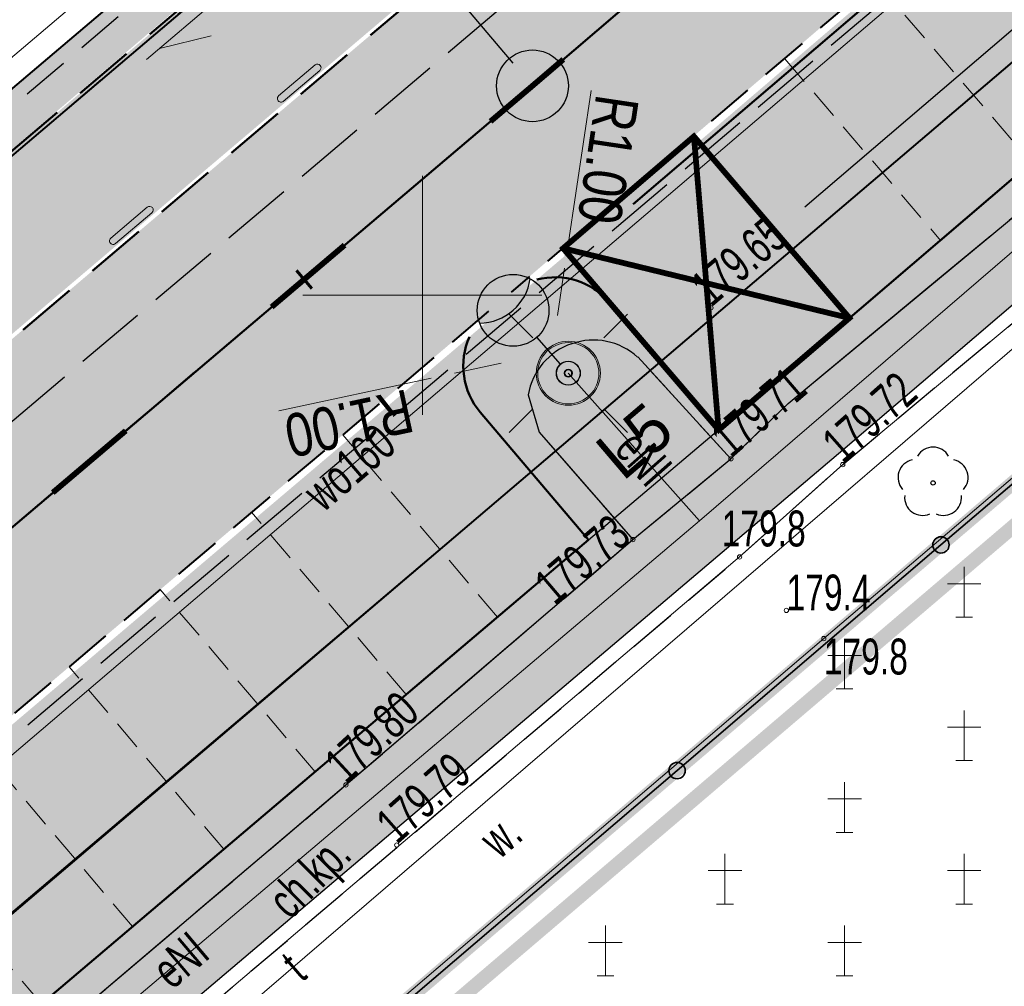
# Model space of a CAD drawing. Header units: metres. Extents: x 7429064 to 7431133, y 5709479 to 5714472.
# Tile 40 of 140: x 7429492 to 7429512, y 5709836 to 5709856. Entities that reach past the tile are written whole.
import ezdxf
from ezdxf.enums import TextEntityAlignment as Align

# ---------------------------------------------------------------- set-up
doc = ezdxf.new("R2010")
doc.units = ezdxf.units.M
for name, pattern in [('1', [0]), ('12', [3, 1, -1, 0, -1]), ('2_KTCR01', [1.5, 1, -0.5]), ('2_KTCR02', [1.5, 1, -0.5]), ('2_KTJZ01', [2, 1.5, -0.5]), ('2_KTKR01', [0]), ('2_KTPL01', [2, 1.5, -0.5]), ('2_PTCM', [1.5, 1, -0.5]), ('2_PTTU', [1.5, 1, -0.5]), ('3_KTCR02', [1.5, 1, -0.5]), ('3_KTJZ01', [2, 1.5, -0.5]), ('3_KTKR01', [0]), ('3_KTPL01', [2, 1.5, -0.5]), ('3_PTCM', [1.5, 1, -0.5]), ('3_PTRW02', [0]), ('3_PTTU', [1.5, 1, -0.5]), ('4_SUPE_01', [0]), ('4_SUPT_01', [0]), ('4_SUPW_01', [0]), ('7_1', [0]), ('7_SUPE_01', [0]), ('7_SUPT_01', [0]), ('7_SUPW_01', [0]), ('CENTER2', [1.125, 0.75, -0.125, 0.125, -0.125]), ('DASHED', [19.05, 12.7, -6.35]), ('DASHED2', [0.375, 0.25, -0.125]), ('HIDDEN', [0.375, 0.25, -0.125])]:
    doc.linetypes.add(name, pattern=pattern)
for name, color, linetype in [('#lampy opis', 7, 'Continuous'), ('[osw]_istn_oprawy oświetleniowe - demontaż', 5, 'Continuous'), ('_1_Mapa', 7, 'Continuous'), ('_1_X-REFY', 7, 'Continuous'), ('C-DROGI-SYTUACJA-ETYKIETY', 7, 'Continuous'), ('zzz.gaHSDomyslna', 7, 'Continuous')]:
    doc.layers.add(name, color=color, linetype=linetype)
for name, color, linetype, lineweight in [('#proj. światłowód', 1, '2_KTCR01', 18), ('_D_7_PAS DROGOWY-LINIA ROZGR TEREN INW', 222, 'HIDDEN', 50), ('_D_7_PAS DROGOWY_PODZIAL', 1, 'Continuous', 50), ('_D_7_TEREN NIEZBEDNY DLA OB_BUD', 252, 'HIDDEN', 50), ('_D_8_Wymiary', 7, 'Continuous', 20), ('_skarpy', 84, 'Continuous', 40), ('D_1_KOCIE OCZKA', 7, 'Continuous', 50), ('D_1_LINIA_KRAWĘŻNIK_BET_20_30 WYN 0-2 CM', 5, 'HIDDEN', 40), ('D_1_LINIA_KRAWĘŻNIK_BET_20_30 WYN 12 CM - III', 7, 'Continuous', 50), ('Dr-Krawędż nawierzchni', 250, 'DASHED2', 18), ('gaPoziome', 7, 'Continuous', 30), ('GMINA_L_0', 252, '12', 35), ('HECZ BRUKOWANIA KOSTKA KAMIENNA 9_11', 42, 'Continuous', 13), ('KRAWĘŻNIK BETONOWY 12_25 WYN 0 CM', 250, 'DASHED', 50), ('KRZYZE_L_0', 252, '1', 18), ('KTCR_E_T_1', 252, 'Continuous', 15), ('KTCR_L_1', 252, '2_KTCR02', 30), ('KTJZ_L_0', 252, '2_KTJZ01', 30), ('KTKR_L_0', 252, '2_KTKR01', 30), ('KTOK_L_4', 252, 'Continuous', 35), ('KTPL_L_0', 252, '2_KTPL01', 30), ('OBOP_T_1', 82, 'Continuous', 30), ('PTCM_L_0', 252, '2_PTCM', 18), ('PTRW_E_T_0', 252, 'Continuous', 15), ('PTRW_L_1', 252, 'Continuous', 18), ('PTTU_L_2', 252, '2_PTTU', 18), ('RTPW_T_0', 252, 'Continuous', 15), ('RTPW_T_1', 252, 'Continuous', 15), ('skarpa', 82, 'ŚLADY', 20), ('SUPE_E_T_3', 252, 'Continuous', 15), ('SUPE_L_3', 252, '4_SUPE_01', 18), ('SUPT_E_T_0', 252, 'Continuous', 15), ('SUPT_L_0', 252, '4_SUPT_01', 18), ('SUPW_E_T_0', 252, 'Continuous', 15), ('SUPW_L_0', 252, '4_SUPW_01', 18), ('SUSM_T_0', 252, 'Continuous', 18)]:
    doc.layers.add(name, color=color, linetype=linetype, lineweight=lineweight)
doc.layers.add('[osw]PSI_Brudnopis', color=1, linetype='Continuous', lineweight=20, plot=False)
doc.layers.add('_Brudnopis', color=22, linetype='Continuous', lineweight=50, plot=False)
doc.layers.add('D_1_LINIA_OBRZEŻE_BET_6x30cm - III', color=24, linetype='Continuous', lineweight=30, transparency=0.3)
for name, color, linetype, lineweight, true_color, transparency in [('D_2_HECZ_CHODNIK_KOSTKA', 7, 'Continuous', 0, 0xf7f588, 0.35), ('D_2_HECZ_DROGI KOSTKA', 7, 'Continuous', 13, 0xffbea8, 0.3), ('D_2_HECZ_JEZDNIA KR3- NOWA KONSTRUKCJA', 7, 'Continuous', 13, 0x99e6ff, 0.3), ('D_2_HECZ_JEZDNIA KR3- NOWA KONSTRUKCJA G4', 7, 'Continuous', 13, 0xbdbdbd, 0.3), ('D_2_HECZ_ZIELEN', 7, 'Continuous', 13, 0xd6ffd6, 0.3)]:
    doc.layers.add(name, color=color, linetype=linetype, lineweight=lineweight, true_color=true_color, transparency=transparency)
doc.layers.add('DZIALKA_L_0', color=7, linetype='1', lineweight=40, true_color=0x008000)
doc.layers.add('HECZ DROGI ROWEROWE', color=7, linetype='Continuous', lineweight=13, true_color=0xff8a8a)
doc.styles.add('Annotative', font='txt')
doc.styles.add('major_arial', font='arial.ttf')
doc.styles.add('Styl Arial', font='arial.ttf', dxfattribs={"width": 0.8, "height": 0.9})
doc.linetypes.add('ŚLADY', pattern='A,3.81,[130,ltypeshp.shx,S=6.35,R=0,X=0,Y=0],3.81', length=7.62)
doc.dimstyles.new('1_500', dxfattribs={"dimtxt": 0.9, "dimasz": 1, "dimexe": 0.18, "dimexo": 0, "dimgap": 0.2, "dimtad": 4, "dimzin": 0, "dimdsep": 46, "dimtxsty": 'Styl Arial', "dimcen": 0.25, "dimclrd": 256, "dimclre": 256, "dimclrt": 256, "dimazin": 0, "dimtfac": 1, "dimtix": 1, "dimtmove": 1, "dimatfit": 3, "dimfxl": 0.18, "dimtolj": 1, "dimtzin": 0, "dimlwd": -1, "dimlwe": -1, "dimarcsym": 0})
doc.dimstyles.new('major_500', dxfattribs={"dimtxt": 0.8, "dimasz": 0.8, "dimexe": 0.5, "dimexo": 1, "dimgap": 0.3, "dimtad": 1, "dimzin": 1, "dimdsep": 46, "dimtxsty": 'major_arial', "dimcen": 0, "dimse1": 1, "dimse2": 1, "dimaunit": 1, "dimadec": 1, "dimazin": 0, "dimtfac": 1, "dimtix": 1, "dimtmove": 0, "dimatfit": 3, "dimfxl": 2, "dimfxlon": 1, "dimtolj": 1, "dimarcsym": 0})

# ---------------------------------------------------------------- blocks, each defined once
blk = doc.blocks.new('*D18')
at = {"layer": '_D_8_Wymiary', "color": 0, "lineweight": -2, "transparency": 16777216}
for p, q in [((7429502.828, 5709845.648), (7429501.947, 5709846.687)), ((7429478.099, 5709825.797), (7429501.66, 5709845.789)), ((7429478.047, 5709824.621), (7429477.165, 5709825.66))]:
    blk.add_line(p, q, dxfattribs=at)
at = {"layer": '_D_8_Wymiary', "color": 0, "transparency": 16777216}
for points in [[(7429501.574, 5709845.89), (7429501.746, 5709845.687), (7429502.27, 5709846.306)], [(7429478.012, 5709825.898), (7429478.185, 5709825.695), (7429477.489, 5709825.279)]]:
    blk.add_solid(points, dxfattribs=at)
at = {"layer": 'Defpoints', "color": 0, "transparency": 16777216}
for p in [(7429502.27, 5709846.306), (7429503.475, 5709844.886), (7429478.694, 5709823.859)]:
    blk.add_point(p, dxfattribs=at)
at = {"layer": '_D_8_Wymiary', "color": 0, "transparency": 16777216, "insert": (7429488.988, 5709836.843), "char_height": 0.8, "attachment_point": 5, "rotation": 40.3144, "style": 'major_arial'}
blk.add_mtext('\\A1;13szt.x2.50\\P32.50', dxfattribs=at)
blk = doc.blocks.new('*D19')
at = {"layer": '_D_8_Wymiary', "color": 0, "lineweight": -2, "transparency": 16777216}
for p, q in [((7429531.071, 5709869.79), (7429529.852, 5709871.215)), ((7429507.993, 5709851.848), (7429529.569, 5709870.315)), ((7429508.279, 5709850.283), (7429507.06, 5709851.708))]:
    blk.add_line(p, q, dxfattribs=at)
at = {"layer": '_D_8_Wymiary', "color": 0, "transparency": 16777216}
for points in [[(7429529.483, 5709870.416), (7429529.656, 5709870.213), (7429530.177, 5709870.835)], [(7429507.906, 5709851.949), (7429508.08, 5709851.747), (7429507.385, 5709851.328)]]:
    blk.add_solid(points, dxfattribs=at)
at = {"layer": 'Defpoints', "color": 0, "transparency": 16777216}
for p in [(7429530.177, 5709870.835), (7429531.721, 5709869.031), (7429508.929, 5709849.524)]:
    blk.add_point(p, dxfattribs=at)
at = {"layer": '_D_8_Wymiary', "color": 0, "transparency": 16777216, "insert": (7429517.886, 5709862.128), "char_height": 0.8, "attachment_point": 5, "rotation": 40.559, "style": 'major_arial'}
blk.add_mtext('\\A1;12szt.x2.50\\P30.00', dxfattribs=at)
blk = doc.blocks.new('*D28')
at = {"layer": '_D_8_Wymiary', "transparency": 16777216}
for p, q in [((7429501.65, 5709848.583), (7429500.672, 5709848.372)), ((7429497, 5709847.582), (7429500.184, 5709848.267))]:
    blk.add_line(p, q, dxfattribs=at)
blk.add_solid([(7429500.166, 5709848.348), (7429500.201, 5709848.186), (7429500.672, 5709848.372)], dxfattribs=at)
at = {"layer": 'Defpoints', "color": 0, "transparency": 16777216}
for p in [(7429501.65, 5709848.583), (7429500.672, 5709848.372)]:
    blk.add_point(p, dxfattribs=at)
at = {"layer": '_D_8_Wymiary', "transparency": 16777216, "insert": (7429498.465, 5709847.325), "char_height": 0.9, "attachment_point": 5, "rotation": 192.146, "style": 'Styl Arial'}
blk.add_mtext('\\A1;R1.00', dxfattribs=at)
blk = doc.blocks.new('*D29')
at = {"layer": '_D_8_Wymiary', "transparency": 16777216}
for p, q in [((7429503.528, 5709854.285), (7429503.047, 5709851.064)), ((7429502.826, 5709849.58), (7429502.973, 5709850.569))]:
    blk.add_line(p, q, dxfattribs=at)
blk.add_solid([(7429502.965, 5709851.076), (7429503.13, 5709851.052), (7429502.973, 5709850.569)], dxfattribs=at)
at = {"layer": 'Defpoints', "color": 0, "transparency": 16777216}
for p in [(7429502.973, 5709850.569), (7429502.826, 5709849.58)]:
    blk.add_point(p, dxfattribs=at)
at = {"layer": '_D_8_Wymiary', "transparency": 16777216, "insert": (7429503.878, 5709852.839), "char_height": 0.9, "attachment_point": 5, "rotation": 261.5173, "style": 'Styl Arial'}
blk.add_mtext('\\A1;R1.00', dxfattribs=at)
blk = doc.blocks.new('3_OBOP02_01')
at = {"linetype": 'Continuous'}
blk.add_circle((0, 0), 0.045, dxfattribs=at)
for centre, start, end in [((0, 0.375), 30.1401, 149.8599), ((-0.357, 0.116), 102.1445, 221.86), ((0.357, 0.116), 318.14, 77.8555), ((-0.22, -0.303), 174.1482, 293.8542), ((0.22, -0.303), 246.1458, 5.8518)]:
    blk.add_arc(centre, 0.375, start, end, dxfattribs=at)
blk = doc.blocks.new('3_PTCM01')
at = {"linetype": 'Continuous'}
for p, q in [((0, 0.525), (0, -0.525)), ((0.35, 0.175), (-0.35, 0.175)), ((-0.175, -0.525), (0.175, -0.525))]:
    blk.add_line(p, q, dxfattribs=at)
blk = doc.blocks.new('3_RTPW02')
at = {"linetype": 'Continuous'}
blk.add_circle((0, 0), 0.045, dxfattribs=at)
blk = doc.blocks.new('3_RTPW01')
at = {"linetype": 'Continuous'}
blk.add_circle((0, 0), 0.045, dxfattribs=at)
blk = doc.blocks.new('7_SUSM01')
at = {"linetype": 'Continuous'}
for p, q in [((-0.742, 0.742), (-1.237, 1.237)), ((0.742, 0.742), (1.237, 1.237)), ((-0.742, -0.742), (-1.237, -1.237)), ((0.742, -0.742), (1.237, -1.237))]:
    blk.add_line(p, q, dxfattribs=at)
blk.add_circle((0, 0), 0.245, dxfattribs=at)
blk = doc.blocks.new('X-ref_MDCP_Szara')
at = {"layer": 'DZIALKA_L_0', "linetype": '1'}
for p, q in [((7429660.24, 5709996.55), (7429435.86, 5709805.65)), ((7429408.88, 5709766.76), (7429668.8, 5709988.15))]:
    blk.add_line(p, q, dxfattribs=at)
at = {"layer": 'GMINA_L_0', "linetype": '12'}
blk.add_line((7429435.86, 5709805.65), (7429660.24, 5709996.55), dxfattribs=at)
at = {"layer": 'KRZYZE_L_0', "linetype": '1'}
for p, q in [((7429500, 5709847.5), (7429500, 5709852.5)), ((7429497.5, 5709850), (7429502.5, 5709850))]:
    blk.add_line(p, q, dxfattribs=at)
at = {"layer": 'KTCR_L_1', "linetype": '3_KTCR02'}
for p, q in [((7429507.646, 5709847.74), (7429512.65, 5709851.89)), ((7429508.787, 5709846.461), (7429513.7, 5709850.56)), ((7429506.45, 5709846.58), (7429507.646, 5709847.74)), ((7429504.4, 5709844.89), (7429506.45, 5709846.58)), ((7429506.629, 5709844.529), (7429508.787, 5709846.461)), ((7429498.403, 5709839.76), (7429504.4, 5709844.89)), ((7429491.84, 5709831.98), (7429506.629, 5709844.529)), ((7429490.7, 5709833.22), (7429498.403, 5709839.76))]:
    blk.add_line(p, q, dxfattribs=at)
at = {"layer": 'KTJZ_L_0', "linetype": '3_KTJZ01'}
for p, q in [((7429483.74, 5709840.87), (7429506.56, 5709860.17)), ((7429509.69, 5709856.19), (7429487.22, 5709837.17))]:
    blk.add_line(p, q, dxfattribs=at)
at = {"layer": 'KTKR_L_0', "linetype": '3_KTKR01'}
for p, q in [((7429507.646, 5709847.74), (7429512.65, 5709851.89)), ((7429506.45, 5709846.58), (7429504.5, 5709848.71)), ((7429502.21, 5709847.92), (7429502.44, 5709847.14)), ((7429506.45, 5709846.58), (7429507.646, 5709847.74)), ((7429502.44, 5709847.14), (7429504.4, 5709844.89)), ((7429504.4, 5709844.89), (7429506.45, 5709846.58)), ((7429498.403, 5709839.76), (7429504.4, 5709844.89)), ((7429490.7, 5709833.22), (7429498.403, 5709839.76))]:
    blk.add_line(p, q, dxfattribs=at)
blk.add_arc((7429503.574, 5709847.679), 1.385, 48.0785, 169.9881, dxfattribs=at)
at = {"layer": 'KTOK_L_4'}
for p, q in [((7429510.839, 5709844.78), (7429516.356, 5709849.5)), ((7429505.323, 5709840.06), (7429510.839, 5709844.78)), ((7429499.806, 5709835.34), (7429505.323, 5709840.06))]:
    blk.add_line(p, q, dxfattribs=at)
for centre in [(7429510.839, 5709844.78), (7429505.323, 5709840.06)]:
    blk.add_circle(centre, 0.17, dxfattribs=at)
at = {"layer": 'KTPL_L_0', "linetype": '3_KTPL01'}
for p, q in [((7429509.69, 5709856.19), (7429487.22, 5709837.17)), ((7429507.646, 5709847.74), (7429512.65, 5709851.89)), ((7429506.45, 5709846.58), (7429504.5, 5709848.71)), ((7429502.21, 5709847.92), (7429502.44, 5709847.14)), ((7429506.45, 5709846.58), (7429507.646, 5709847.74)), ((7429502.44, 5709847.14), (7429504.4, 5709844.89)), ((7429498.403, 5709839.76), (7429504.4, 5709844.89)), ((7429490.7, 5709833.22), (7429498.403, 5709839.76))]:
    blk.add_line(p, q, dxfattribs=at)
blk.add_arc((7429503.574, 5709847.679), 1.385, 48.0785, 169.9881, dxfattribs=at)
at = {"layer": 'PTCM_L_0', "linetype": '3_PTCM'}
blk.add_line((7429494.29, 5709830.62), (7429571.52, 5709896.7), dxfattribs=at)
at = {"layer": 'PTRW_L_1', "linetype": '3_PTRW02'}
for p, q in [((7429508.787, 5709846.461), (7429513.7, 5709850.56)), ((7429515.29, 5709848.71), (7429508.391, 5709842.82)), ((7429506.629, 5709844.529), (7429508.787, 5709846.461)), ((7429491.84, 5709831.98), (7429506.629, 5709844.529)), ((7429508.391, 5709842.82), (7429493.35, 5709829.99))]:
    blk.add_line(p, q, dxfattribs=at)
at = {"layer": 'PTTU_L_2', "linetype": '3_PTTU'}
for p, q in [((7429506.45, 5709846.58), (7429504.5, 5709848.71)), ((7429502.21, 5709847.92), (7429502.44, 5709847.14)), ((7429502.44, 5709847.14), (7429504.4, 5709844.89)), ((7429504.4, 5709844.89), (7429506.45, 5709846.58))]:
    blk.add_line(p, q, dxfattribs=at)
blk.add_arc((7429503.574, 5709847.679), 1.385, 48.0785, 169.9881, dxfattribs=at)
at = {"layer": 'SUPE_L_3', "linetype": '7_SUPE_01'}
for p, q in [((7429505.79, 5709845.28), (7429534.28, 5709869.83)), ((7429505.79, 5709845.28), (7429503.05, 5709848.37)), ((7429478.4, 5709822.09), (7429505.79, 5709845.28))]:
    blk.add_line(p, q, dxfattribs=at)
at = {"layer": 'SUPT_L_0', "linetype": '7_SUPT_01'}
for p, q in [((7429494.236, 5709854.932), (7429498.04, 5709858.178)), ((7429494.503, 5709855.159), (7429495.588, 5709855.428)), ((7429481.84, 5709822.66), (7429519.43, 5709854.98))]:
    blk.add_line(p, q, dxfattribs=at)
at = {"layer": 'SUPW_L_0', "linetype": '7_SUPW_01'}
blk.add_line((7429369.46, 5709736.3), (7429593.18, 5709927.23), dxfattribs=at)
at = {"layer": 'SUPW_L_0', "linetype": '7_1'}
blk.add_line((7429369.46, 5709736.3), (7429593.18, 5709927.23), dxfattribs=at)
at = {"layer": 'OBOP_T_1'}
blk.add_blockref('3_OBOP02_01', (7429510.674, 5709846.075), dxfattribs=at)
at = {"layer": 'PTCM_L_0'}
for p in [(7429511.325, 5709843.793), (7429508.825, 5709842.293), (7429511.325, 5709840.793), (7429508.825, 5709839.293), (7429506.325, 5709837.793), (7429511.325, 5709837.793), (7429503.825, 5709836.293), (7429508.825, 5709836.293)]:
    blk.add_blockref('3_PTCM01', p, dxfattribs=at)
at = {"layer": 'RTPW_T_0'}
for p in [(7429506.629, 5709844.529), (7429507.61, 5709843.409), (7429508.391, 5709842.82)]:
    blk.add_blockref('3_RTPW01', p, dxfattribs=at)
at = {"layer": 'RTPW_T_1'}
for p in [(7429506.033, 5709849.738), (7429506.45, 5709846.58), (7429508.787, 5709846.461), (7429504.4, 5709844.89), (7429498.403, 5709839.76), (7429499.465, 5709838.501)]:
    blk.add_blockref('3_RTPW02', p, dxfattribs=at)
at = {"layer": 'SUSM_T_0'}
blk.add_blockref('7_SUSM01', (7429503.05, 5709848.37), dxfattribs=at)
at = {"layer": 'KTCR_E_T_1', "width": 0.7}
blk.add_text('ch.kp.', height=0.75, rotation=45, dxfattribs=at).set_placement((7429497.699, 5709837.78), align=Align.MIDDLE)
at = {"layer": 'PTRW_E_T_0', "width": 0.7}
blk.add_text('w.', height=0.75, rotation=40.7321, dxfattribs=at).set_placement((7429501.633, 5709838.702), align=Align.MIDDLE)
at = {"layer": 'RTPW_T_0', "width": 0.7}
for s, p in [('179.8', (7429506.256, 5709844.748)), ('179.4', (7429507.61, 5709843.409))]:
    blk.add_text(s, height=0.75, dxfattribs=at).set_placement(p)
blk.add_text('179.8', height=0.75, dxfattribs=at).set_placement((7429508.391, 5709842.82), align=Align.TOP_LEFT)
at = {"layer": 'RTPW_T_1', "width": 0.7}
for s, rotation, p in [('179.65', 40.2999, (7429506.033, 5709849.738)), ('179.71', 40.4539, (7429506.45, 5709846.58)), ('179.72', 41.4112, (7429508.787, 5709846.461)), ('179.80', 42.7021, (7429498.403, 5709839.76)), ('179.79', 41.5149, (7429499.465, 5709838.501))]:
    blk.add_text(s, height=0.75, rotation=rotation, dxfattribs=at).set_placement(p)
blk.add_text('179.73', height=0.75, rotation=40.3765, dxfattribs=at).set_placement((7429504.4, 5709844.89), align=Align.RIGHT)
at = {"layer": 'SUPE_E_T_3', "width": 0.7}
for rotation, p in [(311.5644, (7429504.623, 5709846.596)), (40.2532, (7429494.942, 5709836.095))]:
    blk.add_text('eNI', height=0.75, rotation=rotation, dxfattribs=at).set_placement(p, align=Align.MIDDLE)
at = {"layer": 'SUPT_E_T_0', "width": 0.7}
blk.add_text('t', height=0.75, rotation=40.689, dxfattribs=at).set_placement((7429497.308, 5709835.96), align=Align.MIDDLE)
at = {"layer": 'SUPW_E_T_0', "width": 0.7}
blk.add_text('wo160', height=0.75, rotation=40.4785, dxfattribs=at).set_placement((7429498.471, 5709846.402), align=Align.MIDDLE)
blk = doc.blocks.new('*U202')
blk.add_hatch(color=0).paths.add_polyline_path([(3.694, -2.12, 0.369232), (1.565, -3.961, 0.696757)])
at = {"color": 0}
for p, q in [((0, 0), (0, 0)), ((0, 0), (0, 0)), ((0, 0), (0, 0)), ((0, 0), (0, 0)), ((0, 0), (0, 0)), ((0, 0), (0, 0)), ((0.327, -0.378), (1.308, -1.513))]:
    blk.add_line(p, q, dxfattribs=at)
for points in [[(0, 0), (0, 0), (0, 0), (0, 0), (0, 0), (0, 0)], [(0, 0), (0, 0), (0, 0), (0, 0), (0, 0), (0, 0), (0, 0)], [(0, 0), (0, 0), (0, 0)]]:
    blk.add_lwpolyline(points, dxfattribs=at)
for centre, radius in [((0, 0), 0.5), ((2.29, -2.647), 1.5)]:
    blk.add_circle(centre, radius, dxfattribs=at)
blk.add_arc((3.706, -4.285), 2.165, 90.3235, 171.3866, dxfattribs=at)
at = {"layer": '[osw]PSI_Brudnopis'}
for radius in [1.34, 0.17, 0.17]:
    blk.add_circle((0, 0), radius, dxfattribs=at)
at = {"layer": '[osw]PSI_Brudnopis', "color": 10}
for radius in [1.28, 0.14]:
    blk.add_circle((0, 0), radius, dxfattribs=at)
blk = doc.blocks.new('X-ref_Oświetlenie i teletechnika')
at = {"layer": '#proj. światłowód', "lineweight": 30, "flags": 128}
blk.add_lwpolyline([(7429617.95, 5709967.85), (7429611.163, 5709956.371), (7429573.165, 5709923.859), (7429535.247, 5709891.397), (7429497.339, 5709858.957), (7429459.29, 5709826.673), (7429421.225, 5709794.375), (7429383.144, 5709762.063), (7429345.12, 5709729.801), (7429305.765, 5709699.935), (7429266.407, 5709683.285), (7429226.48, 5709664.88)], dxfattribs=at)
at = {"layer": '[osw]_istn_oprawy oświetleniowe - demontaż', "color": 3, "xscale": 0.4999999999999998, "yscale": 0.4999999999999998, "zscale": 0.4999999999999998, "rotation": 180.3915979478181}
blk.add_blockref('*U202', (7429503.05, 5709848.37), dxfattribs=at)
at = {"layer": '#lampy opis', "lineweight": 30, "insert": (7429503.73, 5709847.017), "char_height": 1, "attachment_point": 1, "rotation": 40.3889, "style": 'Annotative'}
blk.add_mtext_dynamic_manual_height_columns('\\pi-0.24784;L5', width=1.17099, gutter_width=7.472, heights=[0], dxfattribs=at)
blk = doc.blocks.new('gaHSPos')
at = {"color": 0, "linetype": 'Continuous', "lineweight": 0}
blk.add_point((0, 0), dxfattribs=at)
blk = doc.blocks.new('z.ga4s-P-24')
at = {"linetype": 'Continuous', "lineweight": 0}
h = blk.add_hatch(color=0, dxfattribs=at)
edge = h.paths.add_edge_path()
edge.add_line((-0.115, 0.646), (-0.121, 0.769))
edge.add_arc((0.03, 0.399), 0.4, 112.1577, 337.5818)
edge.add_line((0.4, 0.246), (0.33, 0.405))
edge.add_ellipse((0.03, 0.399), major_axis=(-0.3, 0), ratio=0.940017, start_angle=298.9689, end_angle=541.2309, ccw=False)
h.paths.add_polyline_path([(-0.064, 0.528), (0.341, 0.528), (0.53, 0.099), (0.73, 0.199), (0.69, 0.29), (0.579, 0.235), (0.407, 0.628), (0.031, 0.628), (0.028, 0.699), (0.326, 0.699), (0.313, 0.799), (0.03, 0.799, 0.004052), (0.024, 0.799), (0.012, 1.056, 4.041865), (-0.091, 1.112)])
blk = doc.blocks.new('*U275')
at = {"layer": 'zzz.gaHSDomyslna'}
blk.add_hatch(color=180, dxfattribs=at).paths.add_polyline_path([(1.626, -1.899), (0, 0), (2.735, 2.341), (5.986, -1.458), (3.251, -3.799)])
at = {"layer": 'zzz.gaHSDomyslna', "color": 140}
for points in [[(1.626, -1.899, 0.12, 0.12, 0), (0, 0, 0.12, 0.12, 0), (2.735, 2.341, 0.12, 0.12, 0), (5.986, -1.458, 0.12, 0.12, 0), (3.251, -3.799, 0.12, 0.12, 0), (1.626, -1.899, 0.12, 0.12, 0)], [(2.735, 2.341, 0.12, 0.12, 0), (3.251, -3.799, 0.12, 0.12, 0)], [(5.986, -1.458, 0.12, 0.12, 0), (0, 0, 0.12, 0.12, 0)]]:
    blk.add_lwpolyline(points, format="xyseb", dxfattribs=at)
for p in [(2.735, 2.341), (0, 0)]:
    blk.add_blockref('gaHSPos', p, dxfattribs=at)
at = {"layer": 'zzz.gaHSDomyslna', "color": 140, "xscale": 0.65, "yscale": 0.65, "rotation": 220.5590096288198}
blk.add_blockref('z.ga4s-P-24', (1.693, 0.791), dxfattribs=at)
blk = doc.blocks.new('*U220')
at = {"layer": 'zzz.gaHSDomyslna', "color": 140}
for points in [[(96.076, 81.52, 0.12, 0.12, 0), (96.953, 82.264, 0.12, 0.12, 0), (97.598, 82.816, 0.12, 0.12, 0)], [(91.501, 77.638, 0.12, 0.12, 0), (93.026, 78.932, 0.12, 0.12, 0)], [(86.926, 73.756, 0.12, 0.12, 0), (88.451, 75.05, 0.12, 0.12, 0)]]:
    blk.add_lwpolyline(points, format="xyseb", dxfattribs=at)
blk = doc.blocks.new('*U211')
at = {"layer": 'zzz.gaHSDomyslna', "color": 140}
blk.add_lwpolyline([(0, 0, 0.24, 0.24, 0), (59.489, 50.476, 0.24, 0.24, 0), (179.447, 153.144, 0.24, 0.24, 0)], format="xyseb", dxfattribs=at)
blk = doc.blocks.new('spearator')
at = {"layer": 'D_1_KOCIE OCZKA'}
h = blk.add_hatch(color=12, dxfattribs=at)
h.dxf.hatch_style = 1
edge = h.paths.add_edge_path()
edge.add_line((7429810.877, 5710121.625), (7429811.641, 5710122.271))
edge.add_arc((7429811.592, 5710122.328), 0.075, 310.2315, 490.2315)
edge.add_line((7429811.544, 5710122.386), (7429810.781, 5710121.74))
edge.add_arc((7429810.829, 5710121.683), 0.075, 130.2315, 310.2315)
at = {"layer": 'D_1_KOCIE OCZKA', "lineweight": 18, "flags": 128}
blk.add_lwpolyline([(7429810.877, 5710121.625), (7429811.641, 5710122.271, 1), (7429811.544, 5710122.386), (7429810.781, 5710121.74, 1)], format="xyb", close=True, dxfattribs=at)
blk = doc.blocks.new('X-ref_SOR')
at = {"layer": 'D_1_KOCIE OCZKA', "rotation": 0.06988272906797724}
for p in [(6656.282, -9325.339), (6652.774, -9328.314)]:
    blk.add_blockref('spearator', p, dxfattribs=at)
at = {"layer": 'gaPoziome'}
for name, p in [('*U211', (7429440.741, 5709806.344)), ('*U220', (7429405.348, 5709772.117)), ('*U275', (7429502.941, 5709850.983))]:
    blk.add_blockref(name, p, dxfattribs=at)
blk = doc.blocks.new('AeccTickCircle')
at = {"color": 0, "linetype": 'ByBlock', "lineweight": -2}
blk.add_circle((0, 0), 0.5, dxfattribs=at)
blk = doc.blocks.new('AeccTickLine')
at = {"color": 0, "linetype": 'ByBlock', "lineweight": -2}
blk.add_line((0, 1), (0, -1), dxfattribs=at)
blk = doc.blocks.new('OŚ_Dąbrowskiego_1')
at = {"layer": '_D_8_Wymiary', "color": 1, "linetype": 'CENTER2', "lineweight": 35, "flags": 128}
blk.add_lwpolyline([(7429230.998, 5709660.664), (7429273.145, 5709676.622, 0.085629), (7429337.582, 5709714.618), (7429502.301, 5709854.381), (7429714.669, 5710036.139), (7429868.111, 5710165.952)], format="xyb", dxfattribs=at)
at = {"layer": 'C-DROGI-SYTUACJA-ETYKIETY', "color": 7, "linetype": 'Continuous', "lineweight": -3}
blk.add_line((7429501.897, 5709854.857), (7429485.722, 5709873.92), dxfattribs=at)
at = {"layer": 'C-DROGI-SYTUACJA-ETYKIETY', "color": 7, "linetype": 'Continuous', "lineweight": -3, "xscale": 1.5, "yscale": 1.5, "zscale": 1.5, "rotation": 40.31442587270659}
blk.add_blockref('AeccTickCircle', (7429502.301, 5709854.381), dxfattribs=at)
at = {"layer": 'C-DROGI-SYTUACJA-ETYKIETY', "color": 7, "linetype": 'Continuous', "lineweight": 60, "xscale": 0.25, "yscale": 0.25, "zscale": 0.25, "rotation": 40.31442587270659}
blk.add_blockref('AeccTickLine', (7429497.527, 5709850.33), dxfattribs=at)

msp = doc.modelspace()

# ---------------------------------------------------------------- hatches: boundary and pattern name
at = {"layer": 'D_2_HECZ_CHODNIK_KOSTKA', "transparency": 33554585}
h = msp.add_hatch(color=256, dxfattribs=at)
h.dxf.hatch_style = 1
edge = h.paths.add_edge_path()
edge.add_line((7429611.715, 5709933.539), (7429609.355, 5709934.501))
edge.add_line((7429609.355, 5709934.501), (7429596.138, 5709923.189))
edge.add_line((7429596.138, 5709923.189), (7429592.463, 5709920.763))
edge.add_arc((7429606.237, 5709899.9), 25, 123.434, 130.559)
edge.add_line((7429589.981, 5709918.893), (7429507.49, 5709848.292))
edge.add_line((7429507.49, 5709848.292), (7429417.816, 5709772.204))
edge.add_line((7429417.816, 5709772.204), (7429413.427, 5709768.48))
edge.add_line((7429413.427, 5709768.48), (7429407.995, 5709766.13))
edge.add_line((7429407.995, 5709766.13), (7429408.287, 5709764.077))
edge.add_line((7429408.287, 5709764.077), (7429414.494, 5709766.762))
edge.add_line((7429414.494, 5709766.762), (7429508.787, 5709846.77))
edge.add_line((7429508.787, 5709846.77), (7429591.282, 5709917.374))
edge.add_arc((7429606.237, 5709899.9), 23, 123.434, 130.559, ccw=False)
edge.add_line((7429593.564, 5709919.094), (7429599.13, 5709922.769))
edge.add_line((7429599.13, 5709922.769), (7429611.715, 5709933.539))
at = {"layer": 'D_2_HECZ_DROGI KOSTKA'}
h = msp.add_hatch(color=256, dxfattribs=at)
h.dxf.hatch_style = 1
edge = h.paths.add_edge_path()
edge.add_line((7429504.344, 5709851.983), (7429502.395, 5709850.329))
edge.add_arc((7429502.77, 5709848.877), 1.5, 40.559, 104.4725, ccw=False)
edge.add_line((7429503.909, 5709849.852), (7429506.189, 5709847.188))
edge.add_line((7429506.189, 5709847.188), (7429507.49, 5709848.292))
edge.add_line((7429507.49, 5709848.292), (7429531.721, 5709869.031))
edge.add_line((7429531.721, 5709869.031), (7429529.445, 5709871.69))
edge.add_arc((7429530.585, 5709872.665), 1.5, 156.4009, 220.559, ccw=False)
edge.add_line((7429529.211, 5709873.266), (7429504.344, 5709851.983))
h = msp.add_hatch(color=256, dxfattribs=at)
h.dxf.hatch_style = 1
edge = h.paths.add_edge_path()
edge.add_line((7429500.983, 5709849.131), (7429474.611, 5709826.755))
edge.add_arc((7429475.228, 5709824.852), 2, 40.3144, 107.9828, ccw=False)
edge.add_line((7429476.753, 5709826.146), (7429478.694, 5709823.859))
edge.add_line((7429478.694, 5709823.859), (7429503.475, 5709844.886))
edge.add_line((7429503.475, 5709844.886), (7429501.211, 5709847.554))
edge.add_arc((7429502.355, 5709848.525), 1.5, 156.1564, 220.3144, ccw=False)
at = {"layer": 'D_2_HECZ_JEZDNIA KR3- NOWA KONSTRUKCJA'}
h = msp.add_hatch(color=256, dxfattribs=at)
h.dxf.hatch_style = 1
edge = h.paths.add_edge_path()
edge.add_arc((7429610.557, 5709990.469), 30, 310.559, 314.2935)
edge.add_arc((7429610.557, 5709990.469), 30, 314.2935, 325.3941)
edge.add_line((7429635.249, 5709973.431), (7429635.899, 5709972.672))
edge.add_line((7429635.899, 5709972.672), (7429667.702, 5709999.89))
edge.add_line((7429667.702, 5709999.89), (7429675.246, 5710006.347))
edge.add_line((7429675.246, 5710006.347), (7429712.724, 5710038.423))
edge.add_line((7429712.724, 5710038.423), (7429823.828, 5710132.378))
edge.add_line((7429823.828, 5710132.378), (7429834.316, 5710141.377))
edge.add_line((7429834.316, 5710141.377), (7429846.156, 5710151.524))
edge.add_line((7429846.156, 5710151.524), (7429850.099, 5710146.734))
edge.add_line((7429850.099, 5710146.734), (7429838.187, 5710136.85))
edge.add_line((7429838.187, 5710136.85), (7429827.698, 5710127.833))
edge.add_line((7429827.698, 5710127.833), (7429716.613, 5710033.854))
edge.add_line((7429716.613, 5710033.854), (7429633.474, 5709962.699))
edge.add_arc((7429636.726, 5709958.9), 5, 130.559, 193.2571)
edge.add_line((7429631.859, 5709957.753), (7429636.051, 5709939.958))
edge.add_line((7429636.051, 5709939.958), (7429630.653, 5709938.888))
edge.add_line((7429630.653, 5709938.888), (7429629.491, 5709943.821))
edge.add_arc((7429623.651, 5709942.445), 6, 13.2571, 130.559)
edge.add_line((7429619.749, 5709947.003), (7429619.729, 5709946.986))
edge.add_line((7429619.729, 5709946.986), (7429617.779, 5709949.265))
edge.add_line((7429617.779, 5709949.265), (7429606.383, 5709939.512))
edge.add_line((7429606.383, 5709939.512), (7429594.274, 5709929.149))
edge.add_line((7429594.274, 5709929.149), (7429594.825, 5709928.314))
edge.add_line((7429594.825, 5709928.314), (7429589.708, 5709924.935))
edge.add_arc((7429606.237, 5709899.9), 30, 123.434, 130.559)
edge.add_line((7429586.73, 5709922.692), (7429529.23, 5709873.48))
edge.add_line((7429529.23, 5709873.48), (7429502.179, 5709850.343))
edge.add_line((7429502.179, 5709850.343), (7429339.523, 5709712.33))
edge.add_arc((7429194.822, 5709882.942), 223.711, 294.66533, 310.3021, ccw=False)
edge.add_arc((7429190.304, 5709894.737), 236.317, 290.79615, 294.46753, ccw=False)
edge.add_line((7429274.207, 5709673.816), (7429245.41, 5709663.13))
edge.add_line((7429245.41, 5709663.13), (7429242.106, 5709661.907))
edge.add_line((7429242.106, 5709661.907), (7429240.354, 5709666.717))
edge.add_line((7429240.354, 5709666.717), (7429244.254, 5709668.201))
edge.add_line((7429244.254, 5709668.201), (7429272.082, 5709679.428))
edge.add_arc((7429195.246, 5709882.369), 217, 290.73736, 310.31443)
edge.add_line((7429335.641, 5709716.905), (7429500.355, 5709856.664))
edge.add_line((7429500.355, 5709856.664), (7429629.269, 5709966.997))
edge.add_line((7429629.269, 5709966.997), (7429630.064, 5709967.677))
at = {"layer": 'D_2_HECZ_JEZDNIA KR3- NOWA KONSTRUKCJA G4'}
h = msp.add_hatch(color=256, dxfattribs=at)
h.dxf.hatch_style = 1
edge = h.paths.add_edge_path()
edge.add_line((7429436.829, 5709806.854), (7429498.316, 5709859.026))
edge.add_line((7429498.316, 5709859.026), (7429619.429, 5709962.682))
edge.add_line((7429619.429, 5709962.682), (7429618.857, 5709963.351))
edge.add_line((7429618.857, 5709963.351), (7429497.761, 5709859.709))
edge.add_line((7429497.761, 5709859.709), (7429436.185, 5709807.462))
edge.add_arc((7429439.235, 5709810.05), 4, 220.3144, 233.0231)
at = {"layer": 'D_2_HECZ_ZIELEN'}
h = msp.add_hatch(color=256, dxfattribs=at)
h.dxf.hatch_style = 1
h.paths.add_polyline_path([(7429503.909, 5709849.852, 0.18338), (7429502.975, 5709850.363), (7429500.855, 5709848.564, 0.184483), (7429501.211, 5709847.554), (7429503.475, 5709844.886), (7429506.189, 5709847.188)])
h.paths.add_polyline_path([(7429531.725, 5709873.64, 0.184483), (7429530.784, 5709874.152), (7429529.085, 5709872.698, 0.184483), (7429529.445, 5709871.69), (7429531.721, 5709869.031), (7429534, 5709870.981)])
h.paths.add_polyline_path([(7429552.093, 5709890.414, 0.21525), (7429550.603, 5709891.114), (7429544.884, 5709886.219, 0.21525), (7429545.345, 5709884.64), (7429547.296, 5709882.36), (7429554.043, 5709888.135)])
h.paths.add_polyline_path([(7429563.774, 5709901.07, 0.184483), (7429562.833, 5709901.581), (7429560.904, 5709899.93, 0.184483), (7429561.264, 5709898.922), (7429563.54, 5709896.263), (7429566.049, 5709898.411)])
at = {"layer": 'HECZ BRUKOWANIA KOSTKA KAMIENNA 9_11'}
h = msp.add_hatch(color=256, dxfattribs=at)
h.dxf.hatch_style = 1
edge = h.paths.add_edge_path()
edge.add_line((7429502.395, 5709850.329), (7429500.983, 5709849.131))
edge.add_arc((7429502.355, 5709848.525), 1.5, 156.1564, 178.5041)
edge.add_line((7429500.855, 5709848.564), (7429502.975, 5709850.363))
edge.add_arc((7429502.77, 5709848.877), 1.5, 82.1247, 104.4725)
at = {"layer": 'HECZ DROGI ROWEROWE'}
h = msp.add_hatch(color=256, dxfattribs=at)
h.dxf.hatch_style = 1
edge = h.paths.add_edge_path()
edge.add_arc((7429796.82, 5710136.433), 20.404, 308.0322, 334.2528)
edge.add_arc((7429835.93, 5710116.897), 23.318, 143.7897, 152.7624, ccw=False)
edge.add_arc((7429839.325, 5710112.767), 28.527, 132.1511, 141.1238, ccw=False)
edge.add_line((7429820.181, 5710133.917), (7429834.124, 5710145.713))
edge.add_arc((7429837.354, 5710141.896), 5, 102.0154, 130.2315, ccw=False)
edge.add_line((7429836.313, 5710146.786), (7429842.063, 5710148.01))
edge.add_line((7429842.063, 5710148.01), (7429845.234, 5710150.73))
edge.add_line((7429845.234, 5710150.73), (7429843.045, 5710150.264))
edge.add_arc((7429842.629, 5710152.22), 2, 169.0596, 282.0154, ccw=False)
edge.add_line((7429840.665, 5710152.6), (7429846.908, 5710184.895))
edge.add_arc((7429848.38, 5710184.61), 1.5, 109.3988, 169.0596, ccw=False)
edge.add_line((7429847.882, 5710186.025), (7429848.854, 5710186.367))
edge.add_line((7429848.854, 5710186.367), (7429847.265, 5710191.424))
edge.add_line((7429847.265, 5710191.424), (7429846.903, 5710192.479))
edge.add_line((7429846.903, 5710192.479), (7429845.675, 5710198.449))
edge.add_arc((7429825.958, 5710195.082), 20.002, -10.9391, 9.6882, ccw=False)
edge.add_line((7429845.597, 5710191.287), (7429839.403, 5710159.242))
edge.add_arc((7429819.766, 5710163.038), 20, 310.2315, 349.0596, ccw=False)
edge.add_line((7429832.684, 5710147.769), (7429817.64, 5710135.042))
edge.add_arc((7429832.495, 5710117.483), 23, 130.2315, 151.7604)
edge.add_arc((7429794.613, 5710137.829), 20, 310.2315, 331.7604, ccw=False)
edge.add_line((7429807.531, 5710122.56), (7429710.78, 5710040.708))
edge.add_line((7429710.78, 5710040.708), (7429674.341, 5710009.522))
edge.add_arc((7429663.288, 5710022.437), 17, 303.434, 310.559, ccw=False)
edge.add_line((7429672.654, 5710008.25), (7429665.175, 5710003.312))
edge.add_arc((7429654.155, 5710020.002), 20, 287.2523, 303.434, ccw=False)
edge.add_line((7429660.087, 5710000.902), (7429655.396, 5709999.445))
edge.add_arc((7429662.069, 5709977.958), 22.5, 107.2523, 130.559)
edge.add_line((7429647.439, 5709995.052), (7429638.424, 5709987.337))
edge.add_arc((7429653.054, 5709970.242), 22.5, 130.559, 144.5953)
edge.add_line((7429634.715, 5709983.278), (7429621.962, 5709965.306))
edge.add_arc((7429606.364, 5709977.009), 19.5, 310.559, 323.1201, ccw=False)
edge.add_line((7429619.043, 5709962.194), (7429498.409, 5709858.948))
edge.add_line((7429498.409, 5709858.948), (7429409.747, 5709783.718))
edge.add_line((7429409.747, 5709783.718), (7429333.7, 5709719.193))
edge.add_arc((7429195.246, 5709882.369), 214, 294.99294, 310.31443, ccw=False)
edge.add_line((7429285.662, 5709688.408), (7429286.787, 5709685.755))
edge.add_arc((7429195.216, 5709882.43), 216.948, 294.96649, 310.31053)
edge.add_line((7429335.566, 5709716.997), (7429500.277, 5709856.756))
edge.add_line((7429500.277, 5709856.756), (7429621.38, 5709960.403))
edge.add_line((7429621.38, 5709960.403), (7429627.625, 5709965.748))
edge.add_line((7429627.625, 5709965.748), (7429629.904, 5709967.698))
edge.add_line((7429629.904, 5709967.698), (7429629.179, 5709968.529))
edge.add_arc((7429630.687, 5709969.843), 2, 144.5953, 221.0823, ccw=False)
edge.add_line((7429629.056, 5709971.002), (7429636.752, 5709981.829))
edge.add_arc((7429653.054, 5709970.242), 20, 130.559, 144.5953, ccw=False)
edge.add_line((7429640.049, 5709985.437), (7429649.631, 5709993.62))
edge.add_arc((7429662.069, 5709977.958), 20, 107.2523, 128.4533, ccw=False)
edge.add_line((7429656.137, 5709997.058), (7429665.185, 5709999.868))
edge.add_line((7429665.185, 5709999.868), (7429673.721, 5710005.504))
edge.add_arc((7429657.258, 5710030.439), 29.88, 303.434, 310.559)
edge.add_line((7429676.687, 5710007.738), (7429712.64, 5710038.509))
edge.add_line((7429712.64, 5710038.509), (7429809.391, 5710120.361))
edge.add_line((7429809.391, 5710120.361), (7429809.391, 5710120.361))

# ---------------------------------------------------------------- linework, layer by layer
at = {"layer": '_Brudnopis', "flags": 128}
msp.add_lwpolyline([(7429230.998, 5709660.664), (7429273.145, 5709676.622, 0.085605), (7429337.585, 5709714.618), (7429368.823, 5709741.125), (7429502.301, 5709854.381), (7429714.669, 5710036.139), (7429868.111, 5710165.952)], format="xyb", dxfattribs=at)
msp.add_lwpolyline([(7429504.409, 5709851.907), (7429716.775, 5710033.663), (7429870.21, 5710163.471)], dxfattribs=at)
at = {"layer": '_D_7_PAS DROGOWY-LINIA ROZGR TEREN INW', "ltscale": 10, "const_width": 0.3, "flags": 128}
msp.add_lwpolyline([(7429287.498, 5709689.141), (7429307.71, 5709696.948), (7429435.698, 5709805.84), (7429660.078, 5709996.74), (7429836.288, 5710146.69)], dxfattribs=at)
at = {"layer": '_D_7_PAS DROGOWY_PODZIAL', "ltscale": 0.2, "const_width": 0.3, "elevation": 0, "flags": 128}
msp.add_lwpolyline([(7429615.633, 5709934.224), (7429410.418, 5709759.095), (7429398.167, 5709757.635)], dxfattribs=at)
at = {"layer": '_D_7_TEREN NIEZBEDNY DLA OB_BUD', "ltscale": 10, "const_width": 0.3, "flags": 128}
msp.add_lwpolyline([(7429838.642, 5710133.498), (7429838.163, 5710130.983), (7429669.785, 5709988.07), (7429674.221, 5709982.833), (7429665.132, 5709974.906), (7429667.705, 5709971.871), (7429662.832, 5709967.707), (7429665.637, 5709964.494), (7429637.109, 5709939.516), (7429616.438, 5709933.991), (7429410.711, 5709758.425), (7429398.46, 5709756.965), (7429363.725, 5709727.377), (7429364.497, 5709726.485), (7429330.157, 5709696.304), (7429317.553, 5709687.475), (7429303.139, 5709679.24), (7429296.402, 5709677.454), (7429295.854, 5709678.755), (7429285.213, 5709675.171), (7429285.468, 5709665.629), (7429278.469, 5709665.47), (7429278.347, 5709670.061), (7429254.481, 5709660.887), (7429229.937, 5709651.368), (7429224.487, 5709665.833), (7429244.657, 5709675.131), (7429249.847, 5709679.192), (7429269.079, 5709686.95), (7429282.549, 5709692.752), (7429296.468, 5709699.803), (7429307.464, 5709706.348), (7429318.986, 5709714.248), (7429330.313, 5709723.204), (7429495.004, 5709862.943), (7429615.273, 5709965.877), (7429632.42, 5709989.108), (7429648.373, 5710002.762), (7429661.377, 5710006.8), (7429669.911, 5710012.64), (7429707.476, 5710044.593), (7429834.508, 5710152.316), (7429838.121, 5710158.939), (7429844.755, 5710193.28), (7429843.741, 5710206.48), (7429852.314, 5710203.598), (7429849.368, 5710188.375), (7429850.227, 5710185.684), (7429848.746, 5710185.163), (7429846.827, 5710175.247), (7429842.58, 5710153.283), (7429856.534, 5710164.104), (7429864.199, 5710154.59)], close=True, dxfattribs=at)
at = {"layer": '_skarpy', "flags": 128}
msp.add_lwpolyline([(7429618.097, 5709962.7), (7429497.761, 5709859.709), (7429436.948, 5709808.109)], dxfattribs=at)
at = {"layer": 'D_1_LINIA_KRAWĘŻNIK_BET_20_30 WYN 0-2 CM', "ltscale": 4, "flags": 128}
for points in [[(7429529.593, 5709873.791), (7429501.855, 5709850.065)], [(7429501.384, 5709849.669), (7429473.938, 5709826.381)]]:
    msp.add_lwpolyline(points, dxfattribs=at)
at = {"layer": 'D_1_LINIA_KRAWĘŻNIK_BET_20_30 WYN 12 CM - III', "flags": 128}
for points in [[(7429506.189, 5709847.188), (7429507.49, 5709848.292), (7429531.721, 5709869.031)], [(7429478.694, 5709823.859), (7429503.475, 5709844.886)]]:
    msp.add_lwpolyline(points, dxfattribs=at)
for points in [[(7429502.395, 5709850.329, -0.286337), (7429503.909, 5709849.852), (7429506.194, 5709847.183)], [(7429503.475, 5709844.886), (7429501.211, 5709847.554, -0.287492), (7429500.983, 5709849.131, -0.287492)]]:
    msp.add_lwpolyline(points, format="xyb", dxfattribs=at)
at = {"layer": 'D_1_LINIA_OBRZEŻE_BET_6x30cm - III', "flags": 128}
msp.add_lwpolyline([(7429408.287, 5709764.077), (7429414.494, 5709766.762), (7429508.787, 5709846.77), (7429591.282, 5709917.374, -0.031099), (7429593.564, 5709919.094), (7429599.13, 5709922.769), (7429611.715, 5709933.539), (7429615.743, 5709934.682), (7429615.845, 5709934.277)], format="xyb", dxfattribs=at)
msp.add_lwpolyline([(7429503.475, 5709844.886), (7429506.189, 5709847.188)], dxfattribs=at)
at = {"layer": 'Dr-Krawędż nawierzchni', "ltscale": 2.5, "flags": 128}
for points in [[(7429509.477, 5709856.574), (7429512.728, 5709852.775)], [(7429507.577, 5709854.948), (7429510.829, 5709851.149)], [(7429505.678, 5709853.322), (7429508.929, 5709849.524)], [(7429501.569, 5709843.268), (7429498.334, 5709847.081)], [(7429499.663, 5709841.651), (7429496.428, 5709845.463)], [(7429497.757, 5709840.033), (7429494.522, 5709843.846)], [(7429495.85, 5709838.416), (7429492.615, 5709842.228)], [(7429493.944, 5709836.798), (7429490.709, 5709840.611)], [(7429492.038, 5709835.181), (7429488.803, 5709838.993)]]:
    msp.add_lwpolyline(points, dxfattribs=at)
at = {"layer": 'KRAWĘŻNIK BETONOWY 12_25 WYN 0 CM', "ltscale": 0.1, "flags": 128}
msp.add_lwpolyline([(7429622.219, 5709965.698, -0.061321), (7429618.922, 5709962.09), (7429498.409, 5709858.948), (7429333.7, 5709719.193, -0.068134), (7429284.749, 5709687.985)], format="xyb", dxfattribs=at)
msp.add_lwpolyline([(7429621.458, 5709960.312), (7429500.355, 5709856.664), (7429441.823, 5709807)], dxfattribs=at)
at = {"layer": 'skarpa', "ltscale": 0.04}
msp.add_lwpolyline([(7429617.772, 5709963.08), (7429497.436, 5709860.089), (7429436.656, 5709808.517)], dxfattribs=at)

# ---------------------------------------------------------------- block references
at = {"layer": '_1_Mapa'}
msp.add_blockref('X-ref_MDCP_Szara', (0, 0), dxfattribs=at)
at = {"layer": '_1_X-REFY'}
for name in ['X-ref_SOR', 'X-ref_Oświetlenie i teletechnika', 'OŚ_Dąbrowskiego_1']:
    msp.add_blockref(name, (0, 0), dxfattribs=at)

# ---------------------------------------------------------------- dimensions: what is measured, and where the dimension line sits
at = {"layer": '_D_8_Wymiary'}
for p1, p2, distance, text, picture, middle in [((7429508.929, 5709849.524), (7429531.721, 5709869.031), 2.375, '12szt.x2.50\\P<>', '*D19', (7429517.886, 5709862.128)), ((7429478.694, 5709823.859), (7429503.475, 5709844.886), 1.863, '13szt.x2.50\\P<>', '*D18', (7429488.988, 5709836.843))]:
    dim = msp.add_aligned_dim(p1=p1, p2=p2, distance=distance, text=text, dimstyle='major_500', override={"dimse1": 0, "dimse2": 0}, dxfattribs=at)
    dim.commit()
    dim.dimension.update_dxf_attribs({"geometry": picture, "text_midpoint": middle})
for center, mpoint, picture, middle in [((7429502.826, 5709849.58), (7429502.973, 5709850.569), '*D29', (7429503.878, 5709852.839)), ((7429501.65, 5709848.583), (7429500.672, 5709848.372), '*D28', (7429498.465, 5709847.325))]:
    dim = msp.add_radius_dim(center=center, mpoint=mpoint, dimstyle='1_500', override={"dimscale": 0.5}, dxfattribs=at)
    dim.commit()
    dim.dimension.update_dxf_attribs({"geometry": picture, "text_midpoint": middle})

doc.saveas('drawing.dxf')
